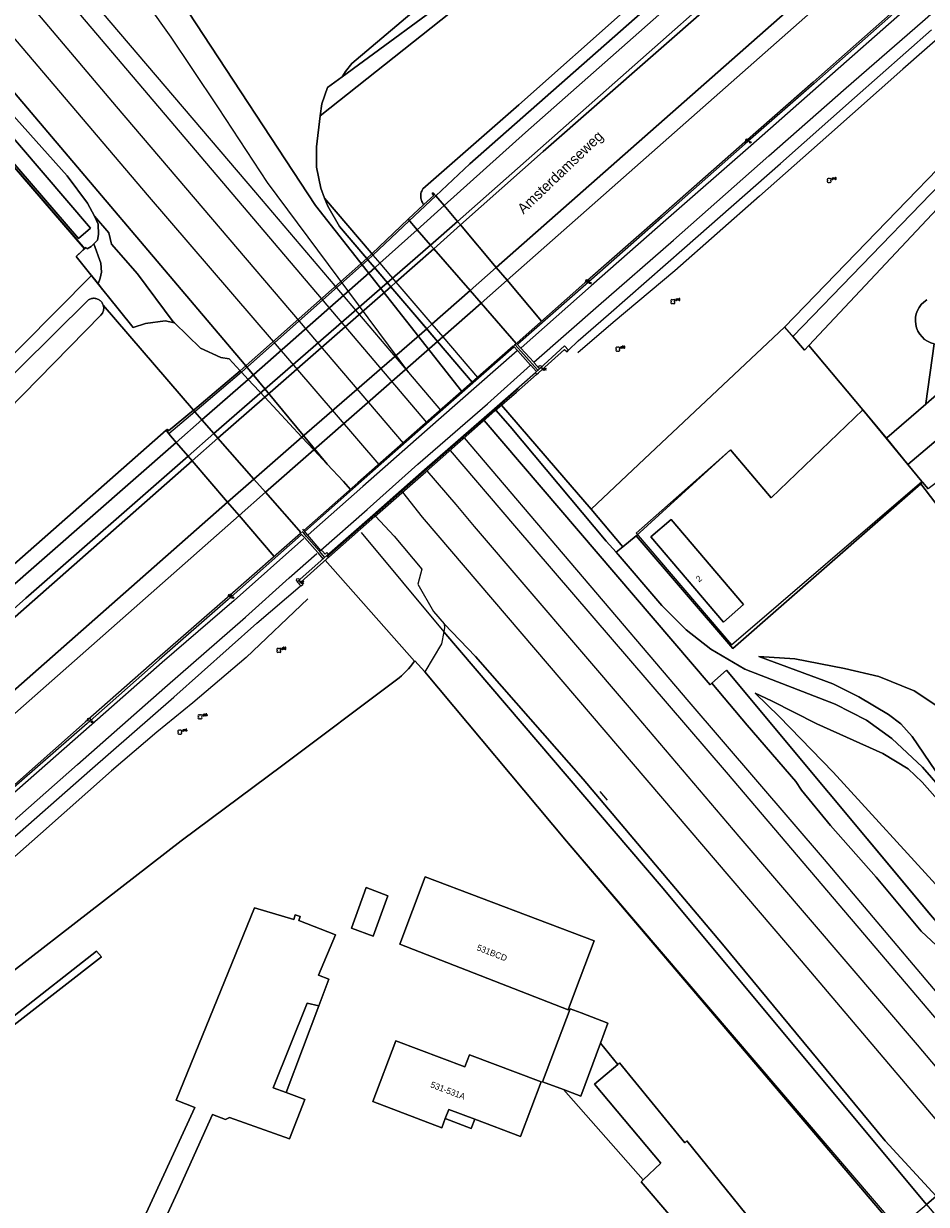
# Model space of a CAD drawing. Header units: metres. Extents: x 151448 to 154749, y 463108 to 465296.
# Tile 30 of 256: x 152224 to 152332, y 463644 to 463786. Entities that reach past the tile are written whole.
import ezdxf
from ezdxf.enums import TextEntityAlignment as Align

# ---------------------------------------------------------------- set-up
doc = ezdxf.new("R2010")
doc.units = ezdxf.units.M
doc.layers.get('0').update_dxf_attribs({"lineweight": 9})
for name, color, linetype, lineweight in [('B-ME-GR-BOOM-S', 253, 'Continuous', 9), ('B-ME-GW-TALUD_KRUIN-G', 253, 'Continuous', 9), ('B-ME-IE-MEUBILAIR_TROTTOIRKOLK-S', 253, 'Continuous', 9), ('B-ME-IE-TERREINAFSCHEIDING_KUNSTMATIG_HEKWERK-G', 253, 'Continuous', 9), ('B-ME-IE-TERREINAFSCHEIDING_KUNSTMATIG_MUUR-G', 253, 'Continuous', 9), ('B-ME-KL-DATA_VERKLIKKER-S', 253, 'Continuous', 9), ('B-ME-VH-KANTOPSLUITING_ACHTERKANTBAND-G', 253, 'Continuous', 9), ('B-ME-VH-KANTOPSLUITING_VOORKANTBAND-G', 253, 'Continuous', 9), ('B-ME-VH-MATERIAALGRENS-G', 253, 'Continuous', 9), ('B-ME-VH-VERHARDING_BETON-G', 253, 'Continuous', 9), ('B-ME-VH-VERHARDING_TEGEL-G', 253, 'Continuous', 9), ('B-PV-AM-AS_SPOOR_TREIN-G', 253, 'Continuous', 9), ('B-PV-GR-BEPLANTING_CULTUUR_BOSPLANTSOEN-GV', 253, 'Continuous', 9), ('B-PV-GR-BOS_LOOF-GV', 253, 'Continuous', 9), ('B-PV-GR-GRAS-GV', 253, 'Continuous', 9), ('B-PV-GR-GROENVOORZIENING-GV', 253, 'Continuous', 9), ('B-PV-GR-HAAG-GV', 253, 'Continuous', 9), ('B-PV-GR-RIET-GV', 253, 'Continuous', 9), ('B-PV-GR-STRUIK-GV', 253, 'Continuous', 9), ('B-PV-GW-TALUD_KRUIN-G', 253, 'Continuous', 9), ('B-PV-IE-TERREINAFSCHEIDING_KUNSTMATIG_HEKWERK-G', 253, 'Continuous', 9), ('B-PV-IE-TERREINAFSCHEIDING_KUNSTMATIG_MUUR-G', 253, 'Continuous', 9), ('B-PV-KW-KUNSTWERK_DEK-GV', 253, 'Continuous', 9), ('B-PV-KW-KUNSTWERK_GELUIDSWERING_SCHERM-G', 253, 'Continuous', 9), ('B-PV-KW-KUNSTWERK_LANDHOOFD-GV', 253, 'Continuous', 9), ('B-PV-OG-BEBOUWING-GV', 1, 'Continuous', 9), ('B-PV-OG-BEBOUWING-T18', 2, 'Continuous', 9), ('B-PV-OG-TERREIN_BEGROEID-GV', 253, 'Continuous', 9), ('B-PV-OG-TERREIN_ERF-GV', 253, 'Continuous', 9), ('B-PV-OG-TERREIN_OEVER-GV', 253, 'Continuous', 9), ('B-PV-OG-TOPOGRAFIE-T18', 2, 'Continuous', 9), ('B-PV-OG-WATER-GV', 253, 'Continuous', 9), ('B-PV-OG-WATER_GREPPEL-GV', 253, 'Continuous', 9), ('B-PV-OG-WATER_SLOOT-GV', 253, 'Continuous', 9), ('B-PV-VH-GESLOTENVERHARDING_ASFALT-GV', 253, 'Continuous', 9), ('B-PV-VH-HALFVERHARDING-GV', 253, 'Continuous', 9), ('B-PV-VH-ONVERHARD-GV', 253, 'Continuous', 9), ('B-PV-VH-OPENVERHARDING_BETONSTRAATSTEEN-GV', 253, 'Continuous', 9), ('B-PV-VH-OPENVERHARDING_TEGEL-GV', 253, 'Continuous', 9)]:
    doc.layers.add(name, color=color, linetype=linetype, lineweight=lineweight)
doc.styles.add('18_100', font='romans', dxfattribs={"width": 0.8, "height": 0.18})
doc.styles.add('18_200', font='romans', dxfattribs={"width": 0.8, "height": 0.36})
doc.styles.add('Drong', font='txt', dxfattribs={"height": 1.8})

# ---------------------------------------------------------------- blocks, each defined once
blk = doc.blocks.new('TROTTOIRKOLK')
at = {"ltscale": 2}
blk.add_ellipse((0, 0), major_axis=(-0.127, 0.127), ratio=1, start_param=3.926991, end_param=10.210176, dxfattribs=at)
at = {"ltscale": 2, "style": '18_100', "width": 0.8}
blk.add_text('TK', height=0.216, dxfattribs=at).set_placement((0.19, -0.37))
at = {"style": '18_200', "width": 0.8}
blk.add_attdef('HOOGTE', (0.21, 0.18), '', height=0.25, dxfattribs=at)
blk = doc.blocks.new('kabelverklikker')
at = {"ltscale": 2}
blk.add_ellipse((0, 0), major_axis=(-0.127, 0.127), ratio=1, start_param=3.926991, end_param=10.210176, dxfattribs=at)
at = {"ltscale": 2, "style": '18_100', "width": 0.8}
blk.add_text('KLIC', height=0.216, dxfattribs=at).set_placement((0.19, -0.37))
at = {"style": '18_200', "width": 0.8}
blk.add_attdef('HOOGTE', (0.26, 0.12), '', height=0.25, dxfattribs=at)
blk = doc.blocks.new('boom')
for centre, major_axis, start_param, end_param in [((-0.12, 0.12), (-0.0916, 0.0916), 4.266828, 8.299543), ((0.12, 0.12), (0.0916, 0.0916), 4.266828, 8.299543), ((-0.12, -0.12), (0.0916, 0.0916), 1.125235, 5.15795), ((0.12, -0.12), (-0.0916, 0.0916), 1.125235, 5.15795)]:
    blk.add_ellipse(centre, major_axis=major_axis, ratio=1, start_param=start_param, end_param=end_param)
at = {"style": '18_200', "width": 0.8}
blk.add_attdef('HOOGTE', (0.31, 0.12), '', height=0.25, dxfattribs=at)

msp = doc.modelspace()

# ---------------------------------------------------------------- linework, layer by layer
at = {"layer": 'B-ME-GW-TALUD_KRUIN-G'}
for points in [[(152466.845, 463888.945), (152458.882, 463884.439), (152448.67, 463877.871), (152440.769, 463872.365), (152436.712, 463869.362), (152427.529, 463861.933), (152418.622, 463854.97), (152408.84, 463847.027), (152399.514, 463840.888), (152391.901, 463835.049), (152382.865, 463827.333), (152373.799, 463819.354), (152364.143, 463810.866), (152354.798, 463802.667), (152344.538, 463793.614), (152337.647, 463787.605), (152329.245, 463780.232), (152320.366, 463772.361), (152312.082, 463765.007), (152301.938, 463756.055), (152294.565, 463749.892), (152290.335, 463746.222)], [(152257.988, 463716.779), (152250.586, 463709.736), (152244.225, 463704.321), (152239.91, 463700.803), (152234.492, 463696.149), (152225.964, 463688.605), (152218.72, 463682.228), (152210.862, 463675.218), (152204.081, 463669.285), (152197.624, 463663.737), (152194.043, 463660.64), (152184.188, 463652.073), (152175.632, 463644.51), (152167.719, 463637.597), (152160.572, 463631.236), (152153.057, 463624.814), (152136.345, 463610.051), (152127.477, 463602.22), (152119.174, 463594.901), (152109.679, 463586.478), (152100.989, 463578.78), (152094.887, 463573.245)]]:
    msp.add_lwpolyline(points, dxfattribs=at)
at = {"layer": 'B-ME-IE-TERREINAFSCHEIDING_KUNSTMATIG_HEKWERK-G', "ltscale": 0.2}
msp.add_lwpolyline([(152260.37, 463721.94), (152283.158, 463741.97)], dxfattribs=at)
at = {"layer": 'B-ME-IE-TERREINAFSCHEIDING_KUNSTMATIG_MUUR-G', "ltscale": 0.2}
for points in [[(152285.383, 463743.641), (152285.6, 463743.835), (152288.717, 463746.646), (152289.022, 463746.353), (152289.214, 463746.556), (152288.733, 463747.067), (152285.231, 463743.866)], [(152260.483, 463721.776), (152260.267, 463721.58), (152257.142, 463718.777), (152257.402, 463718.443), (152257.18, 463718.274), (152256.722, 463718.806), (152260.275, 463721.951)]]:
    msp.add_lwpolyline(points, close=True, dxfattribs=at)
at = {"layer": 'B-ME-VH-KANTOPSLUITING_ACHTERKANTBAND-G'}
for points in [[(152443.654, 463882.122), (152440.589, 463879.781), (152431.549, 463872.682), (152422.448, 463865.23), (152412.893, 463857.418), (152406.422, 463852.078), (152404.304, 463850.451), (152401.059, 463848.252), (152397.016, 463845.738), (152391.814, 463842.329), (152386.528, 463838.25), (152375.722, 463828.797), (152355.526, 463811.036), (152347.906, 463804.288), (152337.668, 463795.332), (152329.492, 463788.103), (152318.613, 463778.511), (152310.354, 463771.258), (152300.373, 463762.461), (152291.282, 463754.432), (152283.132, 463747.262)], [(152282.667, 463746.921), (152273.177, 463738.599), (152264.064, 463730.534), (152257.613, 463724.856)], [(152257.175, 463724.431), (152248.451, 463716.693), (152240.199, 463709.472), (152231.563, 463701.836), (152221.852, 463693.366), (152212.447, 463685.094), (152200.013, 463674.116), (152192.71, 463667.699), (152182.575, 463658.732), (152173.501, 463650.765), (152163.675, 463642.129), (152155.943, 463635.302), (152146.015, 463626.636), (152136.706, 463618.521), (152128.875, 463611.902), (152124.904, 463608.694)]]:
    msp.add_lwpolyline(points, dxfattribs=at)
at = {"layer": 'B-ME-VH-KANTOPSLUITING_VOORKANTBAND-G'}
for points in [[(152337.589, 463795.491), (152329.428, 463788.333), (152318.507, 463778.667), (152310.324, 463771.469), (152300.213, 463762.59), (152291.168, 463754.607), (152283.035, 463747.428)], [(152285.042, 463745.106), (152292.793, 463751.892), (152301.768, 463759.756), (152313.179, 463769.825), (152322.449, 463777.966), (152331.598, 463785.915), (152339.524, 463792.965)], [(152282.585, 463747.054), (152273.084, 463738.713), (152263.967, 463730.668), (152257.516, 463724.964)], [(152259.56, 463722.608), (152265.102, 463727.477), (152271.162, 463732.893), (152279.484, 463740.13), (152284.658, 463744.757)], [(152257.095, 463724.581), (152248.379, 463716.916), (152239.988, 463709.609), (152231.316, 463702.008), (152221.825, 463693.567), (152212.455, 463685.322), (152199.902, 463674.298), (152192.445, 463667.791), (152182.351, 463658.883), (152173.362, 463650.933), (152163.545, 463642.293), (152155.782, 463635.474), (152145.866, 463626.795), (152136.585, 463618.732), (152128.752, 463612.11), (152124.757, 463608.875), (152090.3, 463584.376), (152090.263, 463584.146), (152092.951, 463579.402)], [(152090.826, 463572.877), (152090.827, 463572.882), (152091.343, 463573.905), (152092.202, 463574.976), (152094.046, 463576.856), (152098.783, 463581.076), (152107.543, 463588.803), (152116.645, 463596.87), (152125.399, 463604.607), (152133.965, 463612.118), (152141.872, 463619.073), (152150.403, 463626.52), (152160.104, 463635.113), (152169.423, 463643.297), (152180.167, 463652.801), (152189.638, 463661.062), (152199.993, 463670.188), (152209.612, 463678.658), (152220.713, 463688.397), (152230.409, 463696.939), (152240.846, 463706.162), (152250.518, 463714.558), (152255.761, 463719.279), (152259.074, 463722.186)]]:
    msp.add_lwpolyline(points, dxfattribs=at)
at = {"layer": 'B-ME-VH-MATERIAALGRENS-G', "ltscale": 0.3}
for points in [[(152387.182, 463837.999), (152376.018, 463828.311), (152367.648, 463821.023), (152356.06, 463810.785), (152348.593, 463804.177), (152338.058, 463794.886), (152330.19, 463787.921), (152319.15, 463778.193), (152311.015, 463771.056), (152300.839, 463762.138), (152291.925, 463754.255), (152283.514, 463746.855)], [(152285.484, 463744.21), (152284.869, 463744.908), (152282.819, 463747.191), (152282.762, 463747.262)], [(152283.052, 463746.465), (152273.633, 463738.197), (152264.576, 463730.222), (152258.013, 463724.438)], [(152259.985, 463721.748), (152259.43, 463722.439), (152259.35, 463722.524), (152257.832, 463724.224), (152257.516, 463724.634), (152257.302, 463724.809)], [(152257.498, 463723.998), (152249.162, 463716.567), (152240.556, 463709.139), (152232.139, 463701.713), (152222.172, 463692.97), (152213.184, 463685.055), (152200.4, 463673.838), (152192.904, 463667.327), (152182.922, 463658.431), (152173.942, 463650.43), (152164.156, 463641.835), (152156.162, 463634.884), (152146.545, 463626.466), (152137.341, 463618.26)]]:
    msp.add_lwpolyline(points, dxfattribs=at)
at = {"layer": 'B-ME-VH-VERHARDING_BETON-G'}
for points in [[(152285.331, 463744.038), (152284.702, 463744.745), (152284.668, 463744.745), (152283.128, 463746.487), (152282.596, 463747.053), (152282.982, 463747.376), (152285.066, 463745.131), (152285.075, 463745.06), (152285.702, 463744.365)], [(152260.275, 463721.951), (152265.764, 463726.784), (152271.968, 463732.246), (152280.323, 463739.572), (152285.232, 463743.867)], [(152260.483, 463721.776), (152265.996, 463726.618), (152272.124, 463731.999), (152280.396, 463739.28), (152282.969, 463741.526), (152285.383, 463743.641)], [(152257.04, 463724.739), (152257.083, 463724.642), (152257.157, 463724.575), (152257.592, 463724.106), (152259.167, 463722.341), (152259.194, 463722.288), (152259.824, 463721.534)], [(152260.446, 463722.123), (152260.271, 463722.312), (152260.045, 463722.107), (152259.745, 463722.499), (152259.552, 463722.572), (152257.971, 463724.403), (152257.533, 463724.936), (152257.499, 463724.977), (152257.38, 463725.105)]]:
    msp.add_lwpolyline(points, dxfattribs=at)
at = {"layer": 'B-ME-VH-VERHARDING_TEGEL-G'}
for points in [[(152289.218, 463746.56), (152290.353, 463747.683), (152294.003, 463750.843), (152303.076, 463758.816), (152314.571, 463768.936), (152323.433, 463776.769), (152332.649, 463784.922)], [(152093.812, 463574.431), (152099.921, 463579.971), (152108.618, 463587.676), (152118.114, 463596.1), (152126.419, 463603.42), (152135.286, 463611.25), (152142.91, 463617.933), (152151.82, 463625.834), (152161.111, 463633.908), (152170.871, 463642.586), (152181.264, 463651.664), (152191.214, 463660.452), (152200.465, 463668.584), (152211.275, 463678.102), (152221.525, 463687.105), (152231.895, 463696.199), (152241.926, 463705.011), (152251.888, 463713.847), (152257.069, 463718.299)]]:
    msp.add_lwpolyline(points, dxfattribs=at)
at = {"layer": 'B-PV-AM-AS_SPOOR_TREIN-G', "flags": 128}
for points in [[(151645.884, 464467.578), (151661.406, 464449.2), (151694.565, 464410.444), (151701.36, 464402.353), (151720.084, 464380.436), (151751.119, 464343.821), (151769.439, 464322.479), (151776.325, 464314.282), (151789.488, 464299.025), (151805.409, 464280.142), (151839.991, 464239.747), (151962.288, 464095.963), (152000.203, 464051.449), (152004.937, 464045.994), (152099.245, 463935.178), (152113.275, 463918.806), (152192.056, 463826.252), (152198.981, 463818.219), (152206.172, 463809.67), (152217.481, 463796.517), (152235.051, 463775.752), (152269.401, 463735.426)], [(151644.553, 464462.844), (151701.747, 464395.479), (151755.549, 464332.581), (151772.796, 464312.161), (151785.403, 464297.441), (151799.777, 464280.458), (151809.923, 464268.697), (151885.064, 464180.273), (151911.616, 464149.249), (151919.572, 464139.803), (151927.163, 464130.999), (151964.425, 464087.093), (151983.91, 464064.333), (152073.17, 463959.483), (152088.538, 463941.538), (152100.135, 463927.853), (152106.42, 463920.58), (152112.16, 463913.723), (152206.668, 463802.941), (152238.761, 463765.163), (152266.481, 463732.854)], [(152100.814, 463942.629), (152121.855, 463917.999), (152129.027, 463909.432), (152135.646, 463901.738), (152144.59, 463891.154), (152153.442, 463880.919), (152160.684, 463872.271), (152251.706, 463765.452)], [(152116.166, 463930.779), (152119.37, 463927.661), (152123.729, 463923.271), (152127.025, 463919.805), (152131.444, 463914.859), (152135.238, 463910.614), (152139.555, 463905.639), (152147.935, 463895.873), (152156.813, 463885.438), (152166.86, 463873.612), (152175.251, 463863.755), (152187.468, 463849.468), (152197.105, 463838.151), (152203.328, 463830.834), (152213.355, 463819.052), (152222.976, 463807.754), (152230.4, 463799.002), (152233.022, 463795.791), (152235.707, 463792.269), (152238.71, 463788.091), (152241.563, 463784.051), (152244.103, 463780.309), (152247.236, 463775.58), (152253.135, 463766.639)], [(152253.135, 463766.639), (152270.058, 463743.877)], [(152251.706, 463765.452), (152270.058, 463743.877)], [(152270.058, 463743.877), (152273.886, 463739.376)], [(152276.721, 463736.043), (152303.6, 463704.438), (152319.807, 463685.554), (152339.161, 463662.628), (152345.317, 463655.472)], [(152272.235, 463732.099), (152275.727, 463728.092), (152277.899, 463725.445), (152296.724, 463703.485), (152309.58, 463688.289), (152330.944, 463663.341), (152340.827, 463651.665)], [(152269.324, 463729.54), (152269.326, 463729.538), (152271.671, 463726.568), (152317.071, 463673.401), (152335.292, 463651.872), (152337.653, 463648.974)]]:
    msp.add_lwpolyline(points, dxfattribs=at)
at = {"layer": 'B-PV-GR-BEPLANTING_CULTUUR_BOSPLANTSOEN-GV', "flags": 128}
for points in [[(152362.25, 463784.381), (152362.51, 463784.687), (152368.062, 463791.215), (152378.371, 463800.791), (152385.748, 463807.658), (152397.506, 463818.943), (152406.12, 463827.718), (152415.363, 463835.127), (152417.979, 463838.914), (152424.898, 463845.468), (152424.63, 463850.483), (152399.052, 463828.222), (152349.892, 463781.151), (152317.996, 463747.135)], [(152317.996, 463747.135), (152324.456, 463739.401), (152327.263, 463736.001), (152327.32, 463736.05), (152331.999, 463740.101), (152332.006, 463740.155), (152332.988, 463747.304)], [(152270.762, 463709.294), (152260.069, 463721.403)], [(152211.661, 463663.705), (152211.662, 463663.689), (152211.669, 463663.673), (152242.824, 463687.79), (152254.978, 463696.837), (152268.608, 463707.067)]]:
    msp.add_lwpolyline(points, dxfattribs=at)
at = {"layer": 'B-PV-GR-BEPLANTING_CULTUUR_BOSPLANTSOEN-GV'}
for points in [[(152332.988, 463747.304, -0.6661957), (152332.095, 463752.586)], [(152268.608, 463707.067, 0.081941), (152270.762, 463709.294)]]:
    msp.add_lwpolyline(points, format="xyb", dxfattribs=at)
at = {"layer": 'B-PV-GR-BOS_LOOF-GV', "flags": 128}
msp.add_lwpolyline([(152431.5, 463856.462), (152432.707, 463857.512), (152465.79, 463886.776), (152464.652, 463887.625), (152443.637, 463870.474), (152437.459, 463865.957), (152431.405, 463859.566), (152415.081, 463844.874), (152404.709, 463836.279), (152393.774, 463826.472), (152349.126, 463782.364), (152316.064, 463748.182), (152317.47, 463746.575), (152317.996, 463747.135), (152349.892, 463781.151), (152399.052, 463828.222), (152424.63, 463850.483), (152427.501, 463852.981)], close=True, dxfattribs=at)
msp.add_lwpolyline([(152281.169, 463739.953), (152288.631, 463731.318), (152291.909, 463727.525), (152298.306, 463733.543), (152315.073, 463749.315), (152348.062, 463783.422), (152380.333, 463814.831), (152392.742, 463827.562), (152403.717, 463837.405), (152415.913, 463847.545), (152430.347, 463860.631), (152436.462, 463867.086), (152442.724, 463871.664), (152456.498, 463882.905)], dxfattribs=at)
at = {"layer": 'B-PV-GR-GRAS-GV', "flags": 128}
for points in [[(152262.083, 463779.311), (152276.666, 463790.047), (152275.706, 463791.342), (152272.737, 463788.949), (152263.261, 463780.891), (152262.479, 463779.934)], [(152232.895, 463754.492), (152232.955, 463754.418), (152233.256, 463754.042), (152233.775, 463753.393), (152233.959, 463753.163), (152237.061, 463749.287), (152238.536, 463749.744), (152240.893, 463750.068), (152242.023, 463749.823), (152241.87, 463749.97), (152237.584, 463755.691), (152234.468, 463759.273), (152234.151, 463760.611), (152232.431, 463762.63), (152232.682, 463762.105), (152232.891, 463761.668), (152232.901, 463760.402), (152232.814, 463759.737), (152232.357, 463759.31), (152233.186, 463756.97), (152233.279, 463755.917), (152233.134, 463755.165)], [(152311.994, 463709.86), (152320.85, 463706.604), (152323.976, 463705.024), (152327.501, 463702.909), (152328.982, 463701.802), (152330.356, 463700.273), (152333.133, 463696.187), (152335.839, 463693.174), (152342.274, 463686.372), (152347.096, 463690.48), (152347.264, 463690.296), (152347.448, 463690.457), (152347.295, 463690.632), (152345.838, 463692.481), (152339.877, 463698.664), (152334.387, 463703.238), (152330.583, 463705.753), (152326.353, 463707.478), (152322.252, 463708.425), (152316.322, 463709.599)], [(152340.06, 463684.51), (152340.397, 463684.793), (152331.539, 463694.83), (152329.869, 463696.418), (152326.843, 463698.249), (152318.943, 463701.797), (152313.528, 463704.57), (152311.565, 463705.488), (152314.411, 463702.682), (152320.901, 463696), (152334.022, 463681.628), (152334.267, 463681.142), (152335.073, 463680.624), (152335.599, 463680.543)]]:
    msp.add_lwpolyline(points, close=True, dxfattribs=at)
for points in [[(152277.676, 463742.714), (152273.528, 463747.588), (152272.221, 463749.123), (152267.93, 463754.164), (152266.004, 463756.426), (152265.19, 463757.383), (152265.08, 463757.512), (152265.044, 463757.554), (152261.777, 463761.392), (152260.371, 463763.802), (152259.992, 463764.777), (152259.533, 463765.958), (152259.013, 463768.476), (152259.013, 463768.76), (152259.013, 463770.928), (152259.482, 463774.65), (152259.662, 463776.08), (152260.353, 463778.037), (152262.083, 463779.311), (152262.479, 463779.934), (152263.261, 463780.891), (152272.737, 463788.949)], [(152243.68, 463787.056), (152258.901, 463763.904), (152276.408, 463741.597)], [(152341.253, 463685.513), (152331.608, 463696.601), (152327.913, 463700.043), (152324.869, 463702.24), (152321.124, 463704.162), (152310.298, 463708.366), (152306.234, 463710.76), (152303.273, 463713.07), (152300.395, 463715.992), (152294.891, 463722.343), (152293.728, 463723.684), (152282.196, 463737.405), (152280.515, 463739.379)], [(152279.117, 463738.15), (152306.151, 463706.472), (152306.363, 463706.663), (152308.106, 463708.237), (152332.56, 463678.934)], [(152334.022, 463681.628), (152320.901, 463696), (152314.411, 463702.682), (152311.565, 463705.488), (152313.528, 463704.57), (152318.943, 463701.797), (152326.843, 463698.249), (152329.869, 463696.418), (152331.539, 463694.83), (152340.397, 463684.793)]]:
    msp.add_lwpolyline(points, dxfattribs=at)
at = {"layer": 'B-PV-GR-GROENVOORZIENING-GV', "flags": 128}
for points in [[(152330.067, 463797.565), (152328.906, 463799.161), (152280.552, 463756.469), (152281.853, 463754.926)], [(152200.455, 463686.206), (152201.864, 463684.587), (152207.563, 463689.544), (152249.748, 463726.74), (152248.374, 463728.342), (152209.142, 463693.789)], [(152274.328, 463713.78), (152274.369, 463713.329), (152274.274, 463712.821), (152300.311, 463682.35), (152332.052, 463644.232), (152333.219, 463645.222), (152327.139, 463651.858), (152307.623, 463675.411), (152290.953, 463695.152), (152278.071, 463709.875)], [(152347.538, 463657.361), (152349.473, 463659.001), (152349.581, 463659.088), (152349.588, 463659.094), (152332.56, 463678.934), (152308.106, 463708.237), (152306.363, 463706.663), (152310.603, 463701.632), (152316.423, 463694.905), (152317.083, 463693.848), (152320.585, 463689.609), (152326.042, 463683.434), (152331.43, 463676.952), (152333.286, 463675.249), (152333.688, 463674.832), (152334.041, 463673.852), (152336.639, 463670.793), (152337.534, 463669.861), (152339.094, 463667.748), (152344.195, 463661.806), (152347.286, 463658.647), (152347.432, 463657.479)], [(152332.052, 463644.232), (152371.103, 463598.157), (152371.84, 463597.344), (152372.419, 463597.785), (152368.621, 463603.135), (152345.234, 463630.974), (152333.219, 463645.222)]]:
    msp.add_lwpolyline(points, close=True, dxfattribs=at)
for points in [[(152346.096, 463711.31), (152331.409, 463730.536), (152308.866, 463710.836), (152297.305, 463724.306), (152295.707, 463723.007), (152294.891, 463722.343), (152300.395, 463715.992), (152303.273, 463713.07), (152306.234, 463710.76), (152310.298, 463708.366), (152321.124, 463704.162), (152324.869, 463702.24), (152327.913, 463700.043), (152331.608, 463696.601), (152341.253, 463685.513)], [(152333.133, 463696.187), (152330.356, 463700.273), (152328.982, 463701.802), (152327.501, 463702.909), (152323.976, 463705.024), (152320.85, 463706.604), (152311.994, 463709.86), (152316.322, 463709.599), (152322.252, 463708.425), (152326.353, 463707.478), (152330.583, 463705.753), (152334.387, 463703.238)]]:
    msp.add_lwpolyline(points, dxfattribs=at)
at = {"layer": 'B-PV-GR-HAAG-GV', "flags": 128}
for points in [[(152330.067, 463797.565), (152328.906, 463799.161), (152280.552, 463756.469), (152281.853, 463754.926)], [(152200.455, 463686.206), (152201.864, 463684.587), (152207.563, 463689.544), (152249.748, 463726.74), (152248.374, 463728.342), (152209.142, 463693.789)]]:
    msp.add_lwpolyline(points, close=True, dxfattribs=at)
at = {"layer": 'B-PV-GR-RIET-GV', "flags": 128}
msp.add_lwpolyline([(152230.259, 463757.787), (152231.689, 463755.999), (152232.1, 463755.485), (152232.242, 463755.308), (152232.632, 463754.82), (152232.809, 463754.6), (152232.868, 463754.526), (152232.895, 463754.492), (152233.134, 463755.165), (152233.279, 463755.917), (152233.186, 463756.97), (152232.357, 463759.31), (152232.037, 463758.997), (152231.546, 463758.692), (152231.402, 463758.857), (152231.248, 463758.713)], close=True, dxfattribs=at)
at = {"layer": 'B-PV-GR-STRUIK-GV', "flags": 128}
msp.add_lwpolyline([(152332.052, 463644.232), (152300.311, 463682.35), (152274.274, 463712.821), (152274.005, 463711.384), (152271.995, 463708.026), (152288.968, 463687.728), (152328.237, 463641.452), (152328.461, 463641.188)], close=True, dxfattribs=at)
at = {"layer": 'B-PV-GW-TALUD_KRUIN-G', "flags": 128}
for points in [[(152271.83, 463763.974), (152271.699, 463764.238), (152271.636, 463764.365), (152271.584, 463764.498), (152271.544, 463764.635), (152271.517, 463764.775), (152271.503, 463764.917), (152271.502, 463765.06), (152271.513, 463765.202), (152271.538, 463765.343), (152271.575, 463765.481), (152271.625, 463765.615), (152271.686, 463765.743), (152271.759, 463765.866), (152283.238, 463775.947), (152296.449, 463787.694), (152329.105, 463816.808), (152349.682, 463835.038), (152389.465, 463870.1), (152428.472, 463904.627), (152445.292, 463919.645), (152452.657, 463926.544)], [(152165.867, 463670.829), (152174.88, 463678.801), (152191.549, 463693.545), (152192.93, 463694.751), (152213.333, 463712.571), (152241.022, 463736.98)], [(152311.994, 463709.86), (152320.85, 463706.604), (152323.976, 463705.024), (152327.501, 463702.909), (152328.982, 463701.802), (152330.356, 463700.273), (152333.133, 463696.187), (152335.839, 463693.174), (152342.274, 463686.372)], [(152340.397, 463684.793), (152331.539, 463694.83), (152329.869, 463696.418), (152326.843, 463698.249), (152318.943, 463701.797), (152313.528, 463704.57), (152311.565, 463705.488)]]:
    msp.add_lwpolyline(points, dxfattribs=at)
at = {"layer": 'B-PV-IE-TERREINAFSCHEIDING_KUNSTMATIG_HEKWERK-G', "flags": 128}
for points in [[(152058.452, 463989.145), (152142.738, 463890.173), (152184.703, 463840.718), (152226.951, 463791.225), (152272.203, 463737.894)], [(152277.676, 463742.714), (152261.777, 463761.392), (152260.371, 463763.802), (152259.533, 463765.958), (152259.013, 463768.476), (152259.013, 463770.928), (152259.662, 463776.08), (152260.353, 463778.037), (152276.666, 463790.047), (152268.292, 463801.346), (152253.068, 463806.463), (152241.293, 463820.277), (152245.932, 463824.232), (152236.604, 463835.193), (152231.999, 463831.269), (152223.043, 463841.946), (152147.774, 463930.229)], [(152317.996, 463747.135), (152349.892, 463781.151), (152399.052, 463828.222), (152424.63, 463850.483)], [(152265.555, 463758.202), (152259.992, 463764.777)], [(152231.402, 463758.857), (152231.103, 463758.577), (152230.259, 463757.787)], [(152231.052, 463758.529), (152231.236, 463758.726)], [(152233.775, 463753.393), (152230.259, 463757.787)], [(152230.319, 463757.712), (152230.304, 463757.73)], [(152265.555, 463758.202), (152265.633, 463758.111), (152265.779, 463757.94)], [(152265.779, 463757.94), (152266.609, 463756.97)], [(152266.609, 463756.97), (152268.543, 463754.709)], [(152268.543, 463754.709), (152272.853, 463749.672)], [(152234.73, 463752.199), (152234.368, 463752.651), (152233.775, 463753.393)], [(152272.853, 463749.672), (152274.162, 463748.143)], [(152291.909, 463727.525), (152298.306, 463733.543), (152315.073, 463749.315)], [(152315.073, 463749.315), (152317.47, 463746.575)], [(152274.162, 463748.143), (152278.321, 463743.282)], [(152324.456, 463739.401), (152317.996, 463747.135)], [(152282.196, 463737.405), (152280.516, 463739.379)], [(152281.169, 463739.953), (152288.631, 463731.318), (152291.909, 463727.525)], [(152356.047, 463698.285), (152364.118, 463705.343), (152340.694, 463736.308), (152332.275, 463729.939), (152331.608, 463730.745)], [(152275.033, 463734.559), (152282.716, 463725.504), (152308.078, 463695.995), (152343.697, 463654.104)], [(152331.608, 463730.745), (152331.527, 463730.837)], [(152295.707, 463723.007), (152291.909, 463727.525)], [(152297.305, 463724.306), (152307.05, 463712.952)], [(152293.858, 463692.657), (152292.979, 463693.702)], [(152324.998, 463687.995), (152332.56, 463678.934), (152349.588, 463659.094)], [(152288.968, 463687.728), (152328.632, 463641.333)]]:
    msp.add_lwpolyline(points, dxfattribs=at)
msp.add_lwpolyline([(152331.527, 463730.837), (152324.456, 463739.401), (152313.467, 463728.879), (152308.596, 463734.614), (152297.319, 463724.628), (152308.728, 463711.269)], close=True, dxfattribs=at)
at = {"layer": 'B-PV-IE-TERREINAFSCHEIDING_KUNSTMATIG_MUUR-G', "flags": 128}
for points in [[(152231.236, 463758.726), (152219.837, 463771.931)], [(152230.259, 463757.787), (152233.775, 463753.393)]]:
    msp.add_lwpolyline(points, dxfattribs=at)
at = {"layer": 'B-PV-KW-KUNSTWERK_DEK-GV', "flags": 128}
msp.add_lwpolyline([(152285.981, 463750.029), (152281.853, 463754.926), (152280.552, 463756.469), (152276.259, 463761.561), (152275.897, 463761.989), (152274.302, 463763.882), (152273.305, 463765.064), (152272.977, 463765.417), (152272.858, 463765.328), (152273.059, 463765.104), (152271.86, 463764.002), (152271.83, 463763.974), (152269.99, 463762.233), (152265.633, 463758.111), (152265.044, 463757.554), (152249.888, 463744.08), (152244.677, 463739.674), (152244.297, 463739.358), (152241.314, 463736.881), (152241.157, 463737.078), (152241.022, 463736.98), (152241.346, 463736.531), (152242.221, 463735.512), (152243.642, 463733.855), (152244.122, 463733.296), (152248.374, 463728.342), (152249.748, 463726.74), (152253.963, 463721.829)], dxfattribs=at)
at = {"layer": 'B-PV-KW-KUNSTWERK_GELUIDSWERING_SCHERM-G', "flags": 128}
for points in [[(152231.373, 463758.657), (152223.663, 463767.616), (152212.432, 463780.532), (152208.364, 463785.171), (152198.92, 463788.515), (152168.784, 463823.223), (152163.116, 463829.809), (152145.903, 463849.714), (152130.899, 463866.988), (152116.465, 463883.723), (152110.532, 463890.5)], [(152264.381, 463724.717), (152274.274, 463712.821), (152300.311, 463682.35), (152332.052, 463644.233)], [(152294.891, 463722.343), (152300.395, 463715.992), (152303.273, 463713.07), (152306.234, 463710.76), (152310.298, 463708.366), (152321.124, 463704.162), (152324.869, 463702.24), (152327.913, 463700.043), (152331.608, 463696.601), (152341.253, 463685.513), (152342.417, 463684.186), (152357.673, 463665.953)]]:
    msp.add_lwpolyline(points, dxfattribs=at)
at = {"layer": 'B-PV-KW-KUNSTWERK_LANDHOOFD-GV', "flags": 128}
for points in [[(152285.981, 463750.029), (152281.853, 463754.926), (152280.552, 463756.469), (152276.259, 463761.561), (152275.897, 463761.989), (152274.302, 463763.882), (152273.305, 463765.064), (152272.977, 463765.417), (152272.858, 463765.328), (152273.059, 463765.104), (152271.86, 463764.002), (152271.83, 463763.974), (152269.99, 463762.233), (152271.077, 463760.99), (152272.681, 463759.146), (152273.056, 463758.717), (152277.423, 463753.707), (152278.752, 463752.183), (152282.952, 463747.361)], [(152257.194, 463724.675), (152252.921, 463729.538), (152251.53, 463731.121), (152247.221, 463736.027), (152246.742, 463736.573), (152245.303, 463738.211), (152244.455, 463739.176), (152244.297, 463739.358), (152241.314, 463736.881), (152241.157, 463737.078), (152241.022, 463736.98), (152241.346, 463736.531), (152242.221, 463735.512), (152243.642, 463733.855), (152244.122, 463733.296), (152248.374, 463728.342), (152249.748, 463726.74), (152253.963, 463721.829)]]:
    msp.add_lwpolyline(points, dxfattribs=at)
at = {"layer": 'B-PV-OG-BEBOUWING-GV', "flags": 128}
for points in [[(152307.741, 463713.996), (152310.168, 463716.079), (152301.481, 463726.265), (152299.043, 463724.181)], [(152289.156, 463667.538), (152290.039, 463669.878), (152292.274, 463675.801), (152272.028, 463683.468), (152268.985, 463675.413)], [(152288.591, 463657.977), (152290.678, 463657.189), (152293.018, 463663.527), (152293.915, 463665.958), (152290.715, 463667.166), (152289.407, 463667.66), (152286.103, 463658.916)], [(152274.448, 463654.506), (152274.862, 463655.603), (152277.973, 463654.428), (152283.455, 463652.358), (152285.933, 463658.917), (152277.335, 463662.165), (152276.784, 463660.707), (152268.511, 463663.832), (152265.76, 463656.55), (152274.039, 463653.422)], [(152298.149, 463647.193), (152297.89, 463646.946), (152304.997, 463638.648), (152310.43, 463643.106), (152303.378, 463651.837), (152303.134, 463651.594), (152295.325, 463661.19), (152295.112, 463661.007), (152292.325, 463658.623), (152300.242, 463649.189)]]:
    msp.add_lwpolyline(points, close=True, dxfattribs=at)
at = {"layer": 'B-PV-OG-TERREIN_BEGROEID-GV', "flags": 128}
for points in [[(152371.577, 463870.778), (152290.142, 463809.131), (152287.716, 463806.871), (152272.821, 463795.235), (152273.8, 463793.914), (152274.411, 463793.089), (152274.656, 463792.758), (152275.706, 463791.342), (152276.666, 463790.047), (152262.083, 463779.311), (152260.353, 463778.037), (152259.662, 463776.08), (152259.482, 463774.65), (152296.055, 463803.689), (152323.299, 463825.353), (152321.556, 463827.553), (152322.845, 463828.57), (152325.229, 463830.351), (152326.479, 463831.345), (152328.111, 463829.179), (152331.39, 463831.787), (152359.568, 463854.028), (152452.22, 463927.075)], [(152296.055, 463803.689), (152259.482, 463774.65), (152259.013, 463770.928), (152259.013, 463768.76), (152259.013, 463768.476), (152259.533, 463765.958), (152259.992, 463764.777), (152265.555, 463758.202), (152265.633, 463758.111), (152269.99, 463762.233), (152271.83, 463763.974), (152271.699, 463764.238), (152271.636, 463764.365), (152271.584, 463764.498), (152271.544, 463764.635), (152271.517, 463764.775), (152271.503, 463764.917), (152271.502, 463765.06), (152271.513, 463765.202), (152271.538, 463765.343), (152271.575, 463765.481), (152271.625, 463765.615), (152271.686, 463765.743), (152271.759, 463765.866), (152283.238, 463775.947), (152296.449, 463787.694)], [(152296.449, 463787.694), (152283.238, 463775.947), (152271.759, 463765.866), (152271.686, 463765.743), (152271.625, 463765.615), (152271.575, 463765.481), (152271.538, 463765.343), (152271.513, 463765.202), (152271.502, 463765.06), (152271.503, 463764.917), (152271.517, 463764.775), (152271.544, 463764.635), (152271.584, 463764.498), (152271.636, 463764.365), (152271.699, 463764.238), (152271.83, 463763.974), (152271.86, 463764.002), (152273.059, 463765.104), (152272.858, 463765.328), (152272.977, 463765.417), (152273.305, 463765.064), (152277.39, 463768.866), (152309.807, 463797.474)], [(152233.494, 463751.932), (152244.297, 463739.358), (152244.677, 463739.674), (152249.888, 463744.08), (152248.562, 463745.504), (152247.57, 463745.696), (152245.139, 463746.808), (152242.023, 463749.823), (152240.893, 463750.068), (152238.536, 463749.744), (152237.061, 463749.287), (152233.959, 463753.163), (152233.775, 463753.393), (152233.256, 463754.042), (152232.955, 463754.418), (152232.895, 463754.492), (152232.868, 463754.526), (152232.809, 463754.6), (152232.632, 463754.82), (152232.242, 463755.308), (152232.1, 463755.485), (152202.887, 463726.068)], [(152203.26, 463724.452), (152231.627, 463752.524), (152231.713, 463752.584), (152231.803, 463752.636), (152231.898, 463752.68), (152231.996, 463752.715), (152232.097, 463752.742), (152232.199, 463752.76), (152232.303, 463752.769), (152232.408, 463752.769), (152232.512, 463752.76), (152232.614, 463752.741), (152232.715, 463752.714), (152232.813, 463752.678), (152232.907, 463752.634), (152232.998, 463752.582), (152233.083, 463752.522), (152233.163, 463752.454), (152233.236, 463752.381), (152233.303, 463752.301), (152233.363, 463752.215), (152233.415, 463752.125), (152233.459, 463752.03), (152233.494, 463751.932)], [(152244.297, 463739.358), (152233.494, 463751.932)], [(152233.208, 463750.739), (152218.229, 463735.519), (152190.153, 463707.255), (152187.193, 463704.38), (152185.797, 463703.024), (152173.277, 463690.864), (152161.597, 463679.53), (152159.234, 463677.237), (152159.902, 463676.574), (152163.602, 463673.146), (152165.867, 463670.829), (152174.88, 463678.801), (152191.549, 463693.545), (152192.93, 463694.751), (152213.333, 463712.571), (152241.022, 463736.98), (152241.157, 463737.078), (152241.314, 463736.881), (152244.297, 463739.358)], [(152332.988, 463747.304), (152332.006, 463740.155), (152331.999, 463740.101), (152332.03, 463740.128), (152335.435, 463743.076), (152336.046, 463747.522)], [(152333.46, 463735.952), (152329.846, 463732.873), (152331.527, 463730.837), (152331.608, 463730.745), (152332.275, 463729.939)]]:
    msp.add_lwpolyline(points, dxfattribs=at)
at = {"layer": 'B-PV-OG-TERREIN_BEGROEID-GV'}
for points in [[(152233.494, 463751.932, -0.2762131), (152233.208, 463750.739)], [(152332.095, 463752.586, 0.6661957), (152332.988, 463747.304)]]:
    msp.add_lwpolyline(points, format="xyb", dxfattribs=at)
at = {"layer": 'B-PV-OG-TERREIN_BEGROEID-GV', "flags": 128}
msp.add_lwpolyline([(152331.608, 463730.745), (152331.409, 463730.536), (152346.096, 463711.31), (152356.047, 463698.285), (152364.118, 463705.343), (152340.694, 463736.308), (152332.275, 463729.939)], close=True, dxfattribs=at)
at = {"layer": 'B-PV-OG-TERREIN_ERF-GV', "flags": 128}
for points in [[(152202.887, 463726.068), (152232.1, 463755.485), (152231.689, 463755.999), (152230.259, 463757.787), (152231.248, 463758.713), (152219.837, 463771.931)], [(152280.515, 463739.379), (152282.196, 463737.405), (152293.728, 463723.684), (152294.891, 463722.343), (152295.707, 463723.007), (152291.909, 463727.525), (152288.631, 463731.318), (152281.169, 463739.953)], [(152328.237, 463641.452), (152288.968, 463687.728), (152271.995, 463708.026), (152270.808, 463709.363), (152270.762, 463709.294)], [(152268.608, 463707.067), (152254.978, 463696.837), (152242.824, 463687.79), (152211.669, 463663.673), (152213.09, 463660.687), (152213.677, 463659.167), (152213.752, 463658.974), (152215.835, 463653.582), (152217.081, 463649.077), (152217.394, 463647.667), (152218.78, 463641.444)], [(152227.251, 463618.477), (152244.459, 463655.84), (152242.203, 463656.717), (152251.605, 463679.746), (152256.327, 463678.371), (152256.48, 463678.935), (152257.074, 463678.722), (152256.892, 463678.247), (152261.314, 463676.517), (152259.254, 463671.71), (152260.511, 463671.204), (152259.286, 463668.018), (152255.4, 463657.633), (152257.623, 463656.809), (152255.802, 463652.09), (152248.617, 463654.644), (152248.139, 463654.41), (152246.585, 463655.014), (152242.388, 463645.701), (152229.349, 463617.484)]]:
    msp.add_lwpolyline(points, dxfattribs=at)
for points in [[(152265.633, 463758.111), (152265.555, 463758.202), (152259.992, 463764.777), (152260.371, 463763.802), (152261.777, 463761.392), (152265.044, 463757.554)], [(152327.263, 463736.001), (152324.456, 463739.401), (152313.467, 463728.879), (152308.596, 463734.614), (152297.305, 463724.306), (152308.866, 463710.836), (152331.409, 463730.536), (152331.608, 463730.745), (152331.527, 463730.837), (152329.846, 463732.873)], [(152307.741, 463713.996), (152299.043, 463724.181), (152301.481, 463726.265), (152310.168, 463716.079)], [(152264.989, 463682.175), (152267.57, 463681.19), (152265.808, 463676.364), (152263.196, 463677.336)], [(152264.989, 463682.175), (152263.196, 463677.336), (152265.808, 463676.364), (152267.57, 463681.19)], [(152289.156, 463667.538), (152268.985, 463675.413), (152272.028, 463683.468), (152292.274, 463675.801), (152290.039, 463669.878)], [(152255.4, 463657.633), (152253.853, 463658.207), (152257.919, 463668.327), (152259.286, 463668.018), (152260.511, 463671.204), (152259.254, 463671.71), (152261.314, 463676.517), (152256.892, 463678.247), (152257.074, 463678.722), (152256.48, 463678.935), (152256.327, 463678.371), (152251.605, 463679.746), (152242.203, 463656.717), (152244.459, 463655.84), (152227.251, 463618.477), (152229.349, 463617.484), (152242.388, 463645.701), (152246.585, 463655.014), (152248.139, 463654.41), (152248.617, 463654.644), (152255.802, 463652.09), (152257.623, 463656.809)], [(152214.325, 463659.691), (152214.172, 463660.137), (152222.811, 463666.835), (152232.689, 463674.583), (152233.271, 463673.892), (152214.462, 463659.291), (152214.391, 463659.497)], [(152255.4, 463657.633), (152259.286, 463668.018), (152257.919, 463668.327), (152253.853, 463658.207)], [(152293.018, 463663.527), (152295.112, 463661.007), (152295.325, 463661.19), (152303.134, 463651.594), (152303.378, 463651.837), (152310.43, 463643.106), (152304.997, 463638.648), (152297.89, 463646.946), (152298.149, 463647.193), (152288.591, 463657.977), (152286.103, 463658.916), (152289.407, 463667.66), (152290.715, 463667.166), (152293.915, 463665.958)], [(152277.973, 463654.428), (152277.541, 463653.325), (152274.448, 463654.506), (152274.039, 463653.422), (152265.76, 463656.55), (152268.511, 463663.832), (152276.784, 463660.707), (152277.335, 463662.165), (152285.933, 463658.917), (152283.455, 463652.358)], [(152295.112, 463661.007), (152293.018, 463663.527), (152290.678, 463657.189), (152288.591, 463657.977), (152298.149, 463647.193), (152300.242, 463649.189), (152292.325, 463658.623)], [(152277.973, 463654.428), (152274.862, 463655.603), (152274.448, 463654.506), (152277.541, 463653.325)]]:
    msp.add_lwpolyline(points, close=True, dxfattribs=at)
at = {"layer": 'B-PV-OG-TERREIN_ERF-GV'}
msp.add_lwpolyline([(152270.762, 463709.294, -0.081941), (152268.608, 463707.067)], format="xyb", dxfattribs=at)
at = {"layer": 'B-PV-OG-TERREIN_OEVER-GV', "flags": 128}
for points in [[(152183.251, 463818.113), (152231.947, 463761.165), (152230.533, 463759.925), (152208.041, 463786.013)], [(152219.837, 463771.931), (152231.248, 463758.713), (152231.402, 463758.857), (152231.546, 463758.692), (152232.037, 463758.997), (152232.357, 463759.31), (152232.814, 463759.737), (152232.901, 463760.402), (152232.891, 463761.668), (152232.682, 463762.105), (152232.431, 463762.63), (152231.596, 463764.162), (152229.163, 463767.463), (152216.995, 463781.007)]]:
    msp.add_lwpolyline(points, dxfattribs=at)
at = {"layer": 'B-PV-OG-WATER-GV', "flags": 128}
msp.add_lwpolyline([(152208.041, 463786.013), (152230.533, 463759.925), (152231.947, 463761.165), (152183.251, 463818.113)], dxfattribs=at)
at = {"layer": 'B-PV-OG-WATER_GREPPEL-GV', "flags": 128}
for points in [[(152233.494, 463751.932), (152233.459, 463752.03), (152233.415, 463752.125), (152233.363, 463752.215), (152233.303, 463752.301), (152233.236, 463752.381), (152233.163, 463752.454), (152233.083, 463752.522), (152232.998, 463752.582), (152232.907, 463752.634), (152232.813, 463752.678), (152232.715, 463752.714), (152232.614, 463752.741), (152232.512, 463752.76), (152232.408, 463752.769), (152232.303, 463752.769), (152232.199, 463752.76), (152232.097, 463752.742), (152231.996, 463752.715), (152231.898, 463752.68), (152231.803, 463752.636), (152231.713, 463752.584), (152231.627, 463752.524), (152203.26, 463724.452)], [(152161.597, 463679.53), (152173.277, 463690.864), (152185.797, 463703.024), (152187.193, 463704.38), (152190.153, 463707.255), (152218.229, 463735.519), (152233.208, 463750.739)]]:
    msp.add_lwpolyline(points, dxfattribs=at)
at = {"layer": 'B-PV-OG-WATER_GREPPEL-GV'}
msp.add_lwpolyline([(152233.208, 463750.739, 0.2762131), (152233.494, 463751.932)], format="xyb", dxfattribs=at)
at = {"layer": 'B-PV-OG-WATER_SLOOT-GV', "flags": 128}
msp.add_lwpolyline([(152456.498, 463882.905), (152442.724, 463871.664), (152436.462, 463867.086), (152430.347, 463860.631), (152415.913, 463847.545), (152403.717, 463837.405), (152392.742, 463827.562), (152380.333, 463814.831), (152348.062, 463783.422), (152315.073, 463749.315), (152316.064, 463748.182), (152349.126, 463782.364), (152393.774, 463826.472), (152404.709, 463836.279), (152415.081, 463844.874), (152431.405, 463859.566), (152437.459, 463865.957), (152443.637, 463870.474), (152464.652, 463887.625), (152464.613, 463887.673)], dxfattribs=at)
msp.add_lwpolyline([(152214.325, 463659.691), (152214.391, 463659.497), (152214.462, 463659.291), (152233.271, 463673.892), (152232.689, 463674.583), (152222.811, 463666.835), (152214.172, 463660.137)], close=True, dxfattribs=at)
at = {"layer": 'B-PV-VH-GESLOTENVERHARDING_ASFALT-GV', "flags": 128}
for points in [[(152454.949, 463924.267), (152445.65, 463915.41), (152438.785, 463909.378), (152418.565, 463891.267), (152393.812, 463869.23), (152378.814, 463856.089), (152339.716, 463821.827), (152284.067, 463772.639), (152274.302, 463763.882), (152275.897, 463761.989), (152329.691, 463809.54), (152370.04, 463845.137), (152380.414, 463854.271)], [(152478.555, 463907.224), (152472.453, 463918.653), (152471.47, 463917.989), (152467.895, 463915.49), (152463.88, 463912.73), (152459.034, 463909.394), (152452.262, 463904.606), (152443.431, 463898.1), (152442.923, 463897.708), (152441.073, 463896.233), (152440.283, 463895.585), (152417.891, 463876.063), (152400.12, 463859.19), (152386.531, 463847.332), (152386.276, 463847.11), (152365.743, 463829.03), (152343.451, 463809.401), (152330.067, 463797.565), (152281.853, 463754.926), (152285.981, 463750.029)], [(152371.739, 463845.849), (152312.81, 463793.777), (152286.149, 463770.343), (152276.259, 463761.561), (152280.552, 463756.469), (152328.906, 463799.161), (152344.35, 463812.796)], [(152285.981, 463750.029), (152281.853, 463754.926), (152278.752, 463752.183), (152274.162, 463748.143), (152273.528, 463747.588), (152258.7, 463734.614), (152252.921, 463729.538), (152249.748, 463726.74), (152253.963, 463721.829)], [(152155.271, 463656.125), (152160.846, 463660.786), (152177.602, 463675.676), (152193.707, 463689.988), (152195.065, 463691.17), (152206.549, 463701.161), (152224.23, 463716.835), (152243.642, 463733.855), (152242.221, 463735.512), (152210.977, 463708.153), (152175.981, 463677.539), (152159.238, 463662.773), (152153.676, 463658.215)], [(152137.446, 463633.634), (152153.03, 463645.645), (152164.1, 463654.697), (152169.943, 463659.748), (152182.223, 463670.369), (152191.045, 463677.992), (152197.542, 463683.663), (152198.887, 463684.837), (152200.455, 463686.206), (152209.142, 463693.789), (152248.374, 463728.342), (152244.122, 463733.296), (152208.459, 463701.861), (152195.47, 463690.491), (152194.119, 463689.308), (152178.069, 463675.136), (152161.245, 463660.28), (152155.833, 463655.659), (152150.482, 463651.191), (152149.46, 463650.447), (152146.313, 463648.158), (152126.458, 463636.295)], [(152253.963, 463721.829), (152249.748, 463726.74), (152207.563, 463689.544), (152201.864, 463684.587), (152200.013, 463682.977), (152198.667, 463681.807), (152189.451, 463673.791), (152183.676, 463668.697), (152171.499, 463657.963), (152153.873, 463642.553), (152139.986, 463630.309), (152127.641, 463619.647), (152115.028, 463609.461), (152105.706, 463602.647), (152095.627, 463595.674), (152087.439, 463590.789), (152086.815, 463590.427), (152090.204, 463584.342)]]:
    msp.add_lwpolyline(points, dxfattribs=at)
for points in [[(152430.948, 463899.06), (152427.448, 463895.901), (152406.721, 463877.433), (152380.414, 463854.271), (152370.04, 463845.137), (152329.691, 463809.54), (152275.897, 463761.989), (152276.259, 463761.561), (152286.149, 463770.343), (152312.81, 463793.777), (152371.739, 463845.849), (152380.836, 463853.791), (152399.026, 463869.67), (152422.973, 463890.844), (152427.535, 463894.68), (152431.774, 463898.192)], [(152245.303, 463738.211), (152242.221, 463735.512), (152243.642, 463733.855), (152246.742, 463736.573), (152272.681, 463759.146), (152275.897, 463761.989), (152274.302, 463763.882), (152271.077, 463760.99), (152266.609, 463756.97), (152266.004, 463756.426), (152250.851, 463743.045)], [(152268.543, 463754.709), (152273.056, 463758.717), (152276.259, 463761.561), (152275.897, 463761.989), (152272.681, 463759.146), (152246.742, 463736.573), (152243.642, 463733.855), (152244.122, 463733.296), (152247.221, 463736.027), (152252.821, 463740.929), (152267.93, 463754.164)], [(152273.056, 463758.717), (152268.543, 463754.709), (152267.93, 463754.164), (152252.821, 463740.929), (152247.221, 463736.027), (152244.122, 463733.296), (152248.374, 463728.342), (152251.53, 463731.121), (152257.269, 463736.151), (152272.221, 463749.123), (152272.853, 463749.672), (152277.423, 463753.707), (152280.552, 463756.469), (152276.259, 463761.561)], [(152273.528, 463747.588), (152274.162, 463748.143), (152278.752, 463752.183), (152281.853, 463754.926), (152280.552, 463756.469), (152277.423, 463753.707), (152272.853, 463749.672), (152272.221, 463749.123), (152257.269, 463736.151), (152251.53, 463731.121), (152248.374, 463728.342), (152249.748, 463726.74), (152252.921, 463729.538), (152258.7, 463734.614)], [(152297.305, 463724.306), (152308.596, 463734.614), (152313.467, 463728.879), (152324.456, 463739.401), (152317.996, 463747.135), (152317.47, 463746.575), (152316.064, 463748.182), (152315.073, 463749.315), (152298.306, 463733.543), (152291.909, 463727.525), (152295.707, 463723.007)], [(152195.065, 463691.17), (152193.707, 463689.988), (152177.602, 463675.676), (152160.846, 463660.786), (152161.245, 463660.28), (152178.069, 463675.136), (152194.119, 463689.308), (152195.47, 463690.491), (152208.459, 463701.861), (152244.122, 463733.296), (152243.642, 463733.855), (152224.23, 463716.835), (152206.549, 463701.161)]]:
    msp.add_lwpolyline(points, close=True, dxfattribs=at)
at = {"layer": 'B-PV-VH-HALFVERHARDING-GV', "flags": 128}
for points in [[(152276.408, 463741.597), (152258.901, 463763.904), (152243.68, 463787.056), (152237.726, 463793.81), (152237.329, 463793.476), (152212.205, 463822.896), (152203.206, 463833.646), (152201.151, 463831.872), (152195.201, 463838.924), (152192.942, 463837.092), (152166.036, 463868.768), (152166.073, 463869.066), (152170.245, 463872.307), (152166.073, 463877.054), (152132.342, 463916.819), (152132.209, 463916.976), (152127.209, 463922.731), (152125.195, 463925.947), (152123.204, 463928.088), (152113.76, 463937.056)], [(152220.836, 463779.728), (152250.369, 463744.909), (152260.286, 463732.911), (152262.244, 463730.808), (152263.106, 463729.882)], [(152333.286, 463675.249), (152331.43, 463676.952), (152326.042, 463683.434), (152320.585, 463689.609), (152317.083, 463693.848), (152316.423, 463694.905), (152310.603, 463701.632), (152306.363, 463706.663), (152306.151, 463706.472), (152279.117, 463738.15)], [(152266.08, 463726.688), (152268.328, 463724.273), (152271.622, 463720.315), (152271.177, 463718.532), (152273.033, 463715.259), (152274.328, 463713.78), (152278.071, 463709.875), (152290.953, 463695.152), (152307.623, 463675.411), (152327.139, 463651.858), (152333.219, 463645.222)]]:
    msp.add_lwpolyline(points, dxfattribs=at)
at = {"layer": 'B-PV-VH-ONVERHARD-GV', "flags": 128}
msp.add_lwpolyline([(152216.995, 463781.007), (152229.163, 463767.463), (152231.596, 463764.162), (152232.431, 463762.63), (152234.151, 463760.611), (152234.468, 463759.273), (152237.584, 463755.691), (152241.87, 463749.97), (152242.023, 463749.823), (152245.139, 463746.808), (152247.57, 463745.696), (152248.562, 463745.504), (152249.888, 463744.08), (152250.034, 463743.922), (152250.851, 463743.045), (152252.821, 463740.929), (152257.269, 463736.151), (152258.7, 463734.614), (152260.286, 463732.911), (152250.369, 463744.909), (152220.836, 463779.728)], dxfattribs=at)
at = {"layer": 'B-PV-VH-OPENVERHARDING_BETONSTRAATSTEEN-GV', "flags": 128}
for points in [[(152282.952, 463747.361), (152278.752, 463752.183), (152277.423, 463753.707), (152273.056, 463758.717), (152272.681, 463759.146), (152271.077, 463760.99), (152269.99, 463762.233), (152265.633, 463758.111), (152265.044, 463757.554), (152265.08, 463757.512), (152265.19, 463757.383), (152266.004, 463756.426), (152267.93, 463754.164), (152272.221, 463749.123), (152273.528, 463747.588), (152277.676, 463742.714)], [(152340.233, 463747.23), (152335.435, 463743.076), (152332.03, 463740.128), (152331.999, 463740.101), (152327.32, 463736.05), (152327.263, 463736.001), (152329.846, 463732.873), (152333.46, 463735.952), (152334.221, 463736.6)], [(152263.106, 463729.882), (152262.244, 463730.808), (152260.286, 463732.911), (152258.7, 463734.614), (152257.269, 463736.151), (152252.821, 463740.929), (152250.851, 463743.045), (152250.034, 463743.922), (152249.888, 463744.08), (152244.677, 463739.674), (152244.297, 463739.358), (152244.455, 463739.176), (152245.303, 463738.211), (152246.742, 463736.573), (152247.221, 463736.027), (152251.53, 463731.121), (152252.921, 463729.538), (152257.194, 463724.675)]]:
    msp.add_lwpolyline(points, dxfattribs=at)
at = {"layer": 'B-PV-VH-OPENVERHARDING_TEGEL-GV', "flags": 128}
for points in [[(152453.77, 463925.319), (152450.84, 463922.51), (152444.14, 463916.24), (152417.256, 463892.162), (152377.796, 463857.241), (152368.765, 463849.249), (152309.807, 463797.474), (152277.39, 463768.866), (152273.305, 463765.064), (152274.302, 463763.882), (152284.067, 463772.639), (152339.716, 463821.827), (152378.814, 463856.089), (152393.812, 463869.23), (152418.565, 463891.267), (152438.785, 463909.378), (152445.65, 463915.41), (152454.949, 463924.267)], [(152153.676, 463658.215), (152159.238, 463662.773), (152175.981, 463677.539), (152210.977, 463708.153), (152242.221, 463735.512), (152241.346, 463736.531), (152241.022, 463736.98), (152213.333, 463712.571), (152192.93, 463694.751), (152191.549, 463693.545), (152174.88, 463678.801), (152165.867, 463670.829), (152164.22, 463669.373), (152158.078, 463663.94), (152152.643, 463659.465)]]:
    msp.add_lwpolyline(points, dxfattribs=at)
msp.add_lwpolyline([(152242.221, 463735.512), (152245.303, 463738.211), (152250.851, 463743.045), (152266.004, 463756.426), (152266.609, 463756.97), (152271.077, 463760.99), (152274.302, 463763.882), (152273.305, 463765.064), (152270.137, 463762.065), (152265.779, 463757.94), (152265.19, 463757.383), (152250.034, 463743.922), (152244.455, 463739.176), (152241.346, 463736.531)], close=True, dxfattribs=at)

# ---------------------------------------------------------------- block references
at = {"layer": 'B-ME-GR-BOOM-S'}
for p, values in [((152320.414, 463766.889), {'HOOGTE': 'd40'}), ((152301.702, 463752.379), {'HOOGTE': 'd40'}), ((152295.1, 463746.685), {'HOOGTE': 'd50'}), ((152254.524, 463710.593), {'HOOGTE': 'd50'}), ((152245.081, 463702.634), {'HOOGTE': 'd25'}), ((152242.662, 463700.807), {'HOOGTE': 'd45'})]:
    msp.add_blockref('boom', p, dxfattribs=at).add_auto_attribs(values)
at = {"layer": 'B-ME-IE-MEUBILAIR_TROTTOIRKOLK-S'}
for p in [(152310.607, 463771.715), (152291.437, 463754.862), (152248.648, 463717.164), (152231.771, 463702.303)]:
    msp.add_blockref('TROTTOIRKOLK', p, dxfattribs=at)
at = {"layer": 'B-ME-KL-DATA_VERKLIKKER-S'}
for p in [(152285.825, 463744.547), (152256.795, 463719.023)]:
    msp.add_blockref('kabelverklikker', p, dxfattribs=at)

# ---------------------------------------------------------------- texts
at = {"layer": 'B-PV-OG-BEBOUWING-T18', "style": 'Drong'}
for s, rotation, p in [('2', 40.5, (152304.798, 463719.184)), ('531BCD', 338.7, (152280.041, 463674.365)), ('531-531A', 339.3, (152274.762, 463657.866))]:
    msp.add_text(s, height=0.75, rotation=rotation, dxfattribs=at).set_placement(p, align=Align.MIDDLE)
at = {"layer": 'B-PV-OG-TOPOGRAFIE-T18', "style": 'Drong'}
msp.add_text('Amsterdamseweg', height=1.25, rotation=43.8, dxfattribs=at).set_placement((152288.316, 463767.762), align=Align.MIDDLE)

doc.saveas('drawing.dxf')
